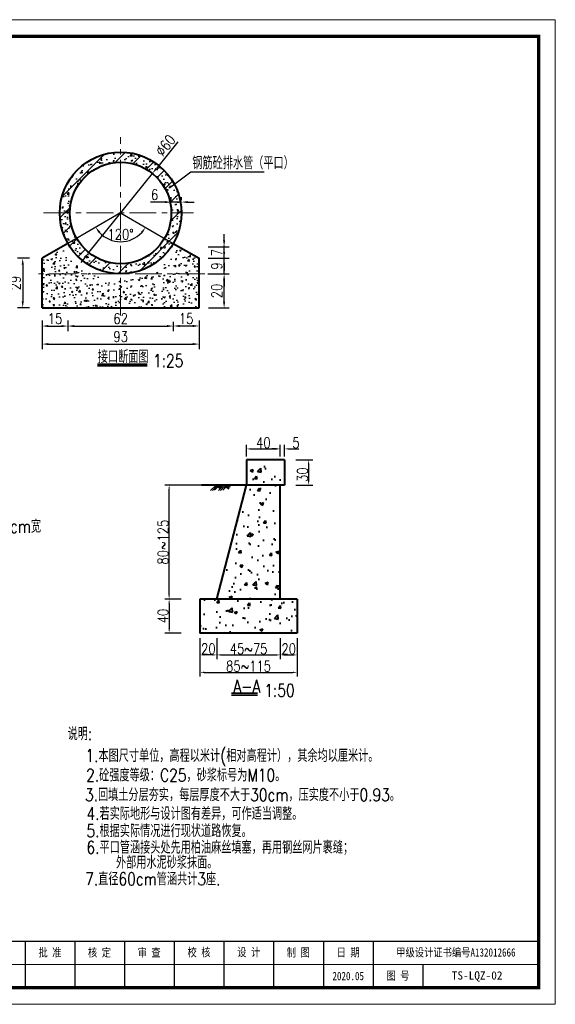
# Model space of a CAD drawing. Header units: millimetres. Extents: x 42191 to 57359, y 16507 to 19270.
# Tile 7 of 8: x 49227 to 50494, y 16507 to 18836. Entities that reach past the tile are written whole.
import ezdxf
from ezdxf.enums import TextEntityAlignment as Align

# ---------------------------------------------------------------- set-up
doc = ezdxf.new("R2010")
doc.units = ezdxf.units.MM
doc.linetypes.add('CENTER', pattern=[50.8, 31.75, -6.35, 6.35, -6.35])
doc.layers.add('文字说明', color=3, linetype='Continuous')
doc.layers.add('粗实线', color=1, linetype='Continuous', lineweight=40)
doc.styles.get("Standard").update_dxf_attribs({"font": 'tssdeng.shx', "bigfont": 'hztxt.shx'})
doc.styles.add('图框', font='仿宋_GB2312.TTF', dxfattribs={"width": 0.8, "height": 4})
doc.styles.add('宋体', font='txt', dxfattribs={"height": 3.5})
doc.styles.add('样式 1', font='txt.shx', dxfattribs={"width": 0.8, "bigfont": 'hztxt.shx'})
doc.dimstyles.get("Standard").update_dxf_attribs({"dimscale": 100, "dimtxt": 2.5, "dimasz": 0.75, "dimexe": 1.5, "dimexo": 1.5, "dimgap": 0.5, "dimtad": 1, "dimdec": 0, "dimlfac": 0.25, "dimzin": 0, "dimdsep": 46, "dimtxsty": 'Standard', "dimblk": 'ARCHTICK', "dimcen": 0.09, "dimadec": 0, "dimazin": 0, "dimtfac": 1, "dimtdec": 0, "dimtmove": 0, "dimatfit": 3, "dimldrblk": 'ARCHTICK', "dimfxl": 0, "dimtolj": 1, "dimtzin": 0, "dimarcsym": 0})
doc.dimstyles.new('STANDARD$0', dxfattribs={"dimtxt": 25, "dimasz": 10, "dimexe": 10, "dimexo": 12, "dimgap": 2, "dimtad": 1, "dimdec": 0, "dimzin": 1, "dimdsep": 46, "dimtxsty": '样式 1', "dimblk1": 'OBLIQUE', "dimblk2": 'OBLIQUE', "dimcen": 12, "dimdle": 20, "dimaunit": 1, "dimadec": 0, "dimazin": 0, "dimtfac": 1, "dimtdec": 1, "dimtofl": 0, "dimtmove": 0, "dimatfit": 1, "dimldrblk": 'OBLIQUE', "dimfxl": 0, "dimtolj": 1, "dimtzin": 0, "dimarcsym": 0})
pattern_1 = [(50, (0, 0), (72.87387, -6.375634), [7.62, -83.82]), (355, (0, 0), (-14.09713, 76.42266), [6.096, -67.056]), (100.451, (6.07, -0.53), (58.777, 70.046675), [6.476, -71.236]), (46.1842, (0, 20.32), (108.43162, -16.81693), [11.43, -125.73]), (96.6356, (9.04, 18.92), (94.9617, 98.97022), [9.714, -106.854]), (351.184, (0, 20.32), (94.96184, 98.97005), [9.144, -100.584]), (21, (10.16, 15.24), (60.64595, -40.90621), [7.62, -83.82]), (326, (10.16, 15.24), (24.72081, 73.67519), [6.096, -67.056]), (71.4514, (15.214, 11.83), (85.3666, 32.76914), [6.476, -71.236]), (37.5, (0, 0), (1.235441, 33.822016), [0, -66.2432, 0, -68.072, 0, -67.31]), (7.5, (0, 0), (26.727865, 40.07223), [0, -38.8112, 0, -64.7192, 0, -25.654]), (327.5, (-22.657, 0), (54.236238, -2.291498), [0, -25.4, 0, -79.248, 0, -105.156]), (317.5, (-32.817, 0), (59.251673, 10.170596), [0, -33.02, 0, -52.6288, 0, -74.676])]

# ---------------------------------------------------------------- blocks, each defined once
blk = doc.blocks.new('*D57')
at = {"color": 0, "lineweight": -2}
for p, q in [((49653.1, 17373.1), (49653.1, 17282.1)), ((49883.1, 17373.1), (49883.1, 17282.1)), ((49663.1, 17292.1), (49873.1, 17292.1))]:
    blk.add_line(p, q, dxfattribs=at)
at = {"color": 0}
for points in [[(49663.1, 17293.8), (49663.1, 17290.5), (49653.1, 17292.1)], [(49873.1, 17293.8), (49873.1, 17290.5), (49883.1, 17292.1)]]:
    blk.add_solid(points, dxfattribs=at)
at = {"layer": 'Defpoints', "color": 0}
for p in [(49653.1, 17385.1), (49883.1, 17385.1), (49883.1, 17292.1)]:
    blk.add_point(p, dxfattribs=at)
at = {"color": 0, "lineweight": -3, "insert": (49768.1, 17306.6), "char_height": 25, "attachment_point": 5, "style": '样式 1'}
blk.add_mtext('\\A1;85~115', dxfattribs=at)
blk = doc.blocks.new('_Oblique')
at = {"color": 0, "linetype": 'ByBlock', "lineweight": -2}
blk.add_line((-0.5, -0.5), (0.5, 0.5), dxfattribs=at)
blk = doc.blocks.new('*D58')
at = {"color": 0, "lineweight": -2}
for p, q in [((49693.1, 17373.1), (49693.1, 17323.3)), ((49843.1, 17361.1), (49843.1, 17323.3)), ((49703.1, 17333.3), (49833.1, 17333.3))]:
    blk.add_line(p, q, dxfattribs=at)
at = {"color": 0}
for points in [[(49703.1, 17335), (49703.1, 17331.6), (49693.1, 17333.3)], [(49833.1, 17335), (49833.1, 17331.6), (49843.1, 17333.3)]]:
    blk.add_solid(points, dxfattribs=at)
at = {"layer": 'Defpoints', "color": 0}
for p in [(49693.1, 17385.1), (49843.1, 17373.1), (49843.1, 17333.3)]:
    blk.add_point(p, dxfattribs=at)
at = {"color": 0, "lineweight": -3, "insert": (49768.1, 17347.8), "char_height": 25, "attachment_point": 5, "style": '样式 1'}
blk.add_mtext('\\A1;45~75', dxfattribs=at)
blk = doc.blocks.new('*D59')
at = {"color": 0, "lineweight": -2}
for p, q in [((49653.1, 17373.1), (49653.1, 17323.3)), ((49693.1, 17373.1), (49693.1, 17323.3)), ((49683.1, 17333.3), (49663.1, 17333.3))]:
    blk.add_line(p, q, dxfattribs=at)
at = {"color": 0}
for points in [[(49663.1, 17335), (49663.1, 17331.7), (49653.1, 17333.3)], [(49683.1, 17335), (49683.1, 17331.7), (49693.1, 17333.3)]]:
    blk.add_solid(points, dxfattribs=at)
at = {"layer": 'Defpoints', "color": 0}
for p in [(49653.1, 17385.1), (49693.1, 17385.1), (49653.1, 17333.3)]:
    blk.add_point(p, dxfattribs=at)
at = {"color": 0, "lineweight": -3, "insert": (49672.7, 17347.8), "char_height": 25, "attachment_point": 5, "style": '样式 1'}
blk.add_mtext('\\A1;20', dxfattribs=at)
blk = doc.blocks.new('*D60')
at = {"color": 0, "lineweight": -2}
for p, q in [((49843.1, 17373.1), (49843.1, 17323.3)), ((49883.1, 17373.1), (49883.1, 17323.3)), ((49853.1, 17333.3), (49873.1, 17333.3))]:
    blk.add_line(p, q, dxfattribs=at)
at = {"color": 0}
for points in [[(49853.1, 17335), (49853.1, 17331.6), (49843.1, 17333.3)], [(49873.1, 17335), (49873.1, 17331.6), (49883.1, 17333.3)]]:
    blk.add_solid(points, dxfattribs=at)
at = {"layer": 'Defpoints', "color": 0}
for p in [(49843.1, 17385.1), (49883.1, 17385.1), (49883.1, 17333.3)]:
    blk.add_point(p, dxfattribs=at)
at = {"color": 0, "lineweight": -3, "insert": (49863.1, 17347.8), "char_height": 25, "attachment_point": 5, "style": '样式 1'}
blk.add_mtext('\\A1;20', dxfattribs=at)
blk = doc.blocks.new('*D61')
at = {"color": 0, "lineweight": -2}
for p, q in [((49657.4, 17735.1), (49570.2, 17735.1)), ((49580.2, 17475.1), (49580.2, 17725.1)), ((49608.4, 17465.1), (49570.2, 17465.1))]:
    blk.add_line(p, q, dxfattribs=at)
at = {"color": 0}
for points in [[(49578.5, 17725.1), (49581.8, 17725.1), (49580.2, 17735.1)], [(49578.5, 17475.1), (49581.8, 17475.1), (49580.2, 17465.1)]]:
    blk.add_solid(points, dxfattribs=at)
at = {"layer": 'Defpoints', "color": 0}
for p in [(49580.2, 17735.1), (49669.4, 17735.1), (49620.4, 17465.1)]:
    blk.add_point(p, dxfattribs=at)
at = {"color": 0, "lineweight": -3, "insert": (49565.7, 17600.1), "char_height": 25, "attachment_point": 5, "rotation": 90, "style": '样式 1'}
blk.add_mtext('\\A1;80~125', dxfattribs=at)
blk = doc.blocks.new('*D62')
at = {"color": 0, "lineweight": -2}
for p, q in [((49608.4, 17465.1), (49570.2, 17465.1)), ((49580.2, 17455.1), (49580.2, 17395.1)), ((49608.4, 17385.1), (49570.2, 17385.1))]:
    blk.add_line(p, q, dxfattribs=at)
at = {"color": 0}
for points in [[(49578.5, 17455.1), (49581.8, 17455.1), (49580.2, 17465.1)], [(49578.5, 17395.1), (49581.8, 17395.1), (49580.2, 17385.1)]]:
    blk.add_solid(points, dxfattribs=at)
at = {"layer": 'Defpoints', "color": 0}
for p in [(49620.4, 17465.1), (49580.2, 17385.1), (49620.4, 17385.1)]:
    blk.add_point(p, dxfattribs=at)
at = {"color": 0, "lineweight": -3, "insert": (49565.7, 17425.1), "char_height": 25, "attachment_point": 5, "rotation": 90, "style": '样式 1'}
blk.add_mtext('\\A1;40', dxfattribs=at)
blk = doc.blocks.new('*D63')
at = {"color": 0, "lineweight": -2}
for p, q in [((49879.5, 17794.4), (49920.1, 17794.4)), ((49910.1, 17784.4), (49910.1, 17745.1)), ((49879.8, 17735.1), (49920.1, 17735.1))]:
    blk.add_line(p, q, dxfattribs=at)
at = {"color": 0}
for points in [[(49908.4, 17784.4), (49911.7, 17784.4), (49910.1, 17794.4)], [(49908.4, 17745.1), (49911.7, 17745.1), (49910.1, 17735.1)]]:
    blk.add_solid(points, dxfattribs=at)
at = {"layer": 'Defpoints', "color": 0}
for p in [(49867.5, 17794.4), (49867.8, 17735.1), (49910.1, 17735.1)]:
    blk.add_point(p, dxfattribs=at)
at = {"color": 0, "lineweight": -3, "insert": (49895.6, 17759.7), "char_height": 25, "attachment_point": 5, "rotation": 90, "style": '样式 1'}
blk.add_mtext('\\A1;30', dxfattribs=at)
blk = doc.blocks.new('*D64')
at = {"color": 0, "lineweight": -2}
for p, q in [((49833.1, 17820.5), (49823.1, 17820.5)), ((49843.1, 17802.5), (49843.1, 17830.5)), ((49853.1, 17802.5), (49853.1, 17830.5)), ((49863.1, 17820.5), (49887.1, 17820.5))]:
    blk.add_line(p, q, dxfattribs=at)
at = {"color": 0}
for points in [[(49833.1, 17822.2), (49833.1, 17818.8), (49843.1, 17820.5)], [(49863.1, 17822.2), (49863.1, 17818.8), (49853.1, 17820.5)]]:
    blk.add_solid(points, dxfattribs=at)
at = {"layer": 'Defpoints', "color": 0}
for p in [(49853.1, 17820.5), (49843.1, 17790.5), (49853.1, 17790.5)]:
    blk.add_point(p, dxfattribs=at)
at = {"color": 0, "lineweight": -3, "insert": (49880.1, 17835), "char_height": 25, "attachment_point": 5, "style": '样式 1'}
blk.add_mtext('\\A1;5', dxfattribs=at)
blk = doc.blocks.new('*D65')
at = {"color": 0, "lineweight": -2}
for p, q in [((49763.1, 17802.5), (49763.1, 17830.5)), ((49773.1, 17820.5), (49833.1, 17820.5)), ((49843.1, 17802.5), (49843.1, 17830.5))]:
    blk.add_line(p, q, dxfattribs=at)
at = {"color": 0}
for points in [[(49773.1, 17822.2), (49773.1, 17818.8), (49763.1, 17820.5)], [(49833.1, 17822.2), (49833.1, 17818.8), (49843.1, 17820.5)]]:
    blk.add_solid(points, dxfattribs=at)
at = {"layer": 'Defpoints', "color": 0}
for p in [(49843.1, 17820.5), (49763.1, 17790.5), (49843.1, 17790.5)]:
    blk.add_point(p, dxfattribs=at)
at = {"color": 0, "lineweight": -3, "insert": (49803.1, 17835), "char_height": 25, "attachment_point": 5, "style": '样式 1'}
blk.add_mtext('\\A1;40', dxfattribs=at)
blk = doc.blocks.new('*D70')
at = {"color": 0, "lineweight": -2}
for p, q in [((49600.7, 18546.8), (49549.9, 18483.7)), ((49390.1, 18285), (49540.5, 18472)), ((49380.6, 18273.3), (49371.2, 18261.6))]:
    blk.add_line(p, q, dxfattribs=at)
at = {"color": 0}
for points in [[(49548, 18485.3), (49551.8, 18482.1), (49540.5, 18472)], [(49378.7, 18274.9), (49382.6, 18271.8), (49390.1, 18285)]]:
    blk.add_solid(points, dxfattribs=at)
at = {"layer": 'Defpoints', "color": 0}
for p in [(49540.5, 18472), (49390.1, 18285)]:
    blk.add_point(p, dxfattribs=at)
at = {"color": 0, "lineweight": -3, "insert": (49571.4, 18538.3), "char_height": 25, "attachment_point": 5, "rotation": 51.1818, "style": '样式 1'}
blk.add_mtext('\\A1;∅60', dxfattribs=at)
blk = doc.blocks.new('*D41')
at = {"color": 0, "lineweight": -2}
for p, q in [((49340.6, 18124.5), (49340.6, 18099)), ((49590, 18120.7), (49590, 18099)), ((49355.6, 18111), (49575, 18111))]:
    blk.add_line(p, q, dxfattribs=at)
at = {"color": 0}
for points in [[(49355.6, 18113.5), (49355.6, 18108.5), (49340.6, 18111)], [(49575, 18113.5), (49575, 18108.5), (49590, 18111)]]:
    blk.add_solid(points, dxfattribs=at)
at = {"layer": 'Defpoints', "color": 0}
for p in [(49340.6, 18154.5), (49590, 18150.7), (49590, 18111)]:
    blk.add_point(p, dxfattribs=at)
at = {"color": 0, "lineweight": -3, "insert": (49465.3, 18128.5), "char_height": 25, "attachment_point": 5, "style": '样式 1'}
blk.add_mtext('\\A1;62', dxfattribs=at)
blk = doc.blocks.new('*D42')
at = {"color": 0, "lineweight": -2}
for p, q in [((49710.2, 18313.5), (49710.2, 18328.5)), ((49672.5, 18298.5), (49722.2, 18298.5)), ((49710.2, 18271.3), (49710.2, 18298.5)), ((49672.7, 18271.3), (49722.2, 18271.3)), ((49710.2, 18256.3), (49710.2, 18241.3))]:
    blk.add_line(p, q, dxfattribs=at)
at = {"color": 0}
for points in [[(49707.7, 18313.5), (49712.7, 18313.5), (49710.2, 18298.5)], [(49707.7, 18256.3), (49712.7, 18256.3), (49710.2, 18271.3)]]:
    blk.add_solid(points, dxfattribs=at)
at = {"layer": 'Defpoints', "color": 0}
for p in [(49642.5, 18298.5), (49710.2, 18298.5), (49642.7, 18271.3)]:
    blk.add_point(p, dxfattribs=at)
at = {"color": 0, "lineweight": -3, "insert": (49692.7, 18284.9), "char_height": 25, "attachment_point": 5, "rotation": 90, "style": '样式 1'}
blk.add_mtext('\\A1;7', dxfattribs=at)
blk = doc.blocks.new('*D43')
at = {"color": 0, "lineweight": -2}
for p, q in [((49710.2, 18286.3), (49710.2, 18301.3)), ((49672.7, 18271.3), (49722.2, 18271.3)), ((49710.2, 18234.5), (49710.2, 18271.3)), ((49671.7, 18234.5), (49722.2, 18234.5)), ((49710.2, 18219.5), (49710.2, 18204.5))]:
    blk.add_line(p, q, dxfattribs=at)
at = {"color": 0}
for points in [[(49707.7, 18286.3), (49712.7, 18286.3), (49710.2, 18271.3)], [(49707.7, 18219.5), (49712.7, 18219.5), (49710.2, 18234.5)]]:
    blk.add_solid(points, dxfattribs=at)
at = {"layer": 'Defpoints', "color": 0}
for p in [(49642.7, 18271.3), (49710.2, 18271.3), (49641.7, 18234.5)]:
    blk.add_point(p, dxfattribs=at)
at = {"color": 0, "lineweight": -3, "insert": (49692.7, 18252.9), "char_height": 25, "attachment_point": 5, "rotation": 90, "style": '样式 1'}
blk.add_mtext('\\A1;9', dxfattribs=at)
blk = doc.blocks.new('*D44')
at = {"color": 0, "lineweight": -2}
for p, q in [((49671.7, 18234.5), (49722.2, 18234.5)), ((49710.2, 18168.9), (49710.2, 18219.5)), ((49673.6, 18153.9), (49722.2, 18153.9))]:
    blk.add_line(p, q, dxfattribs=at)
at = {"color": 0}
for points in [[(49707.7, 18219.5), (49712.7, 18219.5), (49710.2, 18234.5)], [(49707.7, 18168.9), (49712.7, 18168.9), (49710.2, 18153.9)]]:
    blk.add_solid(points, dxfattribs=at)
at = {"layer": 'Defpoints', "color": 0}
for p in [(49641.7, 18234.5), (49710.2, 18234.5), (49643.6, 18153.9)]:
    blk.add_point(p, dxfattribs=at)
at = {"color": 0, "lineweight": -3, "insert": (49692.7, 18194.2), "char_height": 25, "attachment_point": 5, "rotation": 90, "style": '样式 1'}
blk.add_mtext('\\A1;20', dxfattribs=at)
blk = doc.blocks.new('*D45')
at = {"color": 0, "lineweight": -2}
for p, q in [((49590, 18120.7), (49590, 18099.2)), ((49651.1, 18123.9), (49651.1, 18099.2)), ((49605, 18111.2), (49636.1, 18111.2))]:
    blk.add_line(p, q, dxfattribs=at)
at = {"color": 0}
for points in [[(49605, 18113.7), (49605, 18108.7), (49590, 18111.2)], [(49636.1, 18113.7), (49636.1, 18108.7), (49651.1, 18111.2)]]:
    blk.add_solid(points, dxfattribs=at)
at = {"layer": 'Defpoints', "color": 0}
for p in [(49590, 18150.7), (49651.1, 18153.9), (49651.1, 18111.2)]:
    blk.add_point(p, dxfattribs=at)
at = {"color": 0, "lineweight": -3, "insert": (49620.5, 18128.7), "char_height": 25, "attachment_point": 5, "style": '样式 1'}
blk.add_mtext('\\A1;15', dxfattribs=at)
blk = doc.blocks.new('*D46')
at = {"color": 0, "lineweight": -2}
for p, q in [((49279.5, 18123.9), (49279.5, 18056.4)), ((49651.1, 18123.9), (49651.1, 18056.4)), ((49294.5, 18068.4), (49636.1, 18068.4))]:
    blk.add_line(p, q, dxfattribs=at)
at = {"color": 0}
for points in [[(49294.5, 18070.9), (49294.5, 18065.9), (49279.5, 18068.4)], [(49636.1, 18070.9), (49636.1, 18065.9), (49651.1, 18068.4)]]:
    blk.add_solid(points, dxfattribs=at)
at = {"layer": 'Defpoints', "color": 0}
for p in [(49279.5, 18153.9), (49651.1, 18153.9), (49651.1, 18068.4)]:
    blk.add_point(p, dxfattribs=at)
at = {"color": 0, "lineweight": -3, "insert": (49465.3, 18085.9), "char_height": 25, "attachment_point": 5, "style": '样式 1'}
blk.add_mtext('\\A1;93', dxfattribs=at)
blk = doc.blocks.new('*D71')
at = {"color": 0, "lineweight": -2}
for p, q in [((49279.5, 18124.5), (49279.5, 18099)), ((49340.6, 18124.5), (49340.6, 18099)), ((49294.5, 18111), (49325.6, 18111))]:
    blk.add_line(p, q, dxfattribs=at)
at = {"color": 0}
for points in [[(49294.5, 18113.5), (49294.5, 18108.5), (49279.5, 18111)], [(49325.6, 18113.5), (49325.6, 18108.5), (49340.6, 18111)]]:
    blk.add_solid(points, dxfattribs=at)
at = {"layer": 'Defpoints', "color": 0}
for p in [(49279.5, 18154.5), (49340.6, 18154.5), (49340.6, 18111)]:
    blk.add_point(p, dxfattribs=at)
at = {"color": 0, "lineweight": -3, "insert": (49310, 18128.5), "char_height": 25, "attachment_point": 5, "style": '样式 1'}
blk.add_mtext('\\A1;15', dxfattribs=at)
blk = doc.blocks.new('*D72')
at = {"color": 0, "lineweight": -2}
for p, q in [((49249.5, 18271.3), (49221.7, 18271.3)), ((49233.7, 18256.3), (49233.7, 18169.5)), ((49249.5, 18154.5), (49221.7, 18154.5))]:
    blk.add_line(p, q, dxfattribs=at)
at = {"color": 0}
for points in [[(49231.2, 18256.3), (49236.2, 18256.3), (49233.7, 18271.3)], [(49231.2, 18169.5), (49236.2, 18169.5), (49233.7, 18154.5)]]:
    blk.add_solid(points, dxfattribs=at)
at = {"layer": 'Defpoints', "color": 0}
for p in [(49279.5, 18271.3), (49233.7, 18154.5), (49279.5, 18154.5)]:
    blk.add_point(p, dxfattribs=at)
at = {"color": 0, "lineweight": -3, "insert": (49216.2, 18212.9), "char_height": 25, "attachment_point": 5, "rotation": 90, "style": '样式 1'}
blk.add_mtext('\\A1;29', dxfattribs=at)
blk = doc.blocks.new('*D73')
at = {"color": 0, "lineweight": -2}
blk.add_arc((49465.3, 18378.5), 68, 222.6687, 317.3313, dxfattribs=at)
at = {"color": 0}
for points in [[(49413.3, 18331), (49417.3, 18333.9), (49406.4, 18344.5)], [(49513.2, 18333.9), (49517.3, 18331), (49524.1, 18344.5)]]:
    blk.add_solid(points, dxfattribs=at)
at = {"layer": 'Defpoints', "color": 0}
for p in [(49465.3, 18378.5), (49465.3, 18378.5), (49340.6, 18306.5), (49442, 18314.6), (49590, 18306.5)]:
    blk.add_point(p, dxfattribs=at)
at = {"color": 0, "lineweight": -3, "insert": (49465.3, 18328), "char_height": 25, "attachment_point": 5, "style": '样式 1'}
blk.add_mtext('\\A1;120°', dxfattribs=at)
blk = doc.blocks.new('*D74')
at = {"color": 0, "lineweight": -2}
for p, q in [((49570.3, 18404.2), (49536, 18404.2)), ((49585.3, 18408.5), (49585.3, 18416.2)), ((49609.3, 18404.2), (49585.3, 18404.2)), ((49609.3, 18408.5), (49609.3, 18416.2)), ((49624.3, 18404.2), (49639.3, 18404.2))]:
    blk.add_line(p, q, dxfattribs=at)
at = {"color": 0}
for points in [[(49570.3, 18406.7), (49570.3, 18401.7), (49585.3, 18404.2)], [(49624.3, 18406.7), (49624.3, 18401.7), (49609.3, 18404.2)]]:
    blk.add_solid(points, dxfattribs=at)
at = {"layer": 'Defpoints', "color": 0}
for p in [(49609.3, 18404.2), (49585.3, 18378.5), (49609.3, 18378.5)]:
    blk.add_point(p, dxfattribs=at)
at = {"color": 0, "insert": (49545.6, 18421.7), "char_height": 25, "attachment_point": 5, "style": '样式 1'}
blk.add_mtext('\\A1;6', dxfattribs=at)
blk = doc.blocks.new('tk')
at = {"lineweight": 0}
for p, q in [((0, 297), (420, 297)), ((420, 297), (420, 0)), ((415, 12), (235, 12)), ((420, 0), (0, 0))]:
    blk.add_line(p, q, dxfattribs=at)
for p, q in [((260, 19), (260, 5)), ((275, 19), (275, 5)), ((290, 19), (290, 5)), ((305, 19), (305, 5)), ((320, 19), (320, 5)), ((335, 19), (335, 5)), ((350, 19), (350, 5)), ((365, 19), (365, 5)), ((380, 12), (380, 5))]:
    blk.add_line(p, q)
at = {"lineweight": 0, "const_width": 1}
blk.add_lwpolyline([(25, 292), (415, 292), (415, 5), (25, 5)], close=True, dxfattribs=at)
at = {"lineweight": 0, "const_width": 0.4}
blk.add_lwpolyline([(415, 19), (25, 19)], dxfattribs=at)
at = {"char_height": 2.5, "attachment_point": 5, "style": '图框'}
for s, insert in [('批 准', (267.5, 15.5)), ('核 定', (282.44, 15.47)), ('审 查', (297.43, 15.47)), ('校 核', (312.47, 15.54)), ('设 计', (327.47, 15.59)), ('制 图', (342.42, 15.48)), ('日 期', (357.5, 15.5)), ('甲级设计证书编号A132012666', (390, 15.5)), ('2020.05', (357.5, 8.5)), ('图 号', (372.5, 8.5))]:
    blk.add_mtext(s, dxfattribs=dict(at, insert=insert))

msp = doc.modelspace()

# ---------------------------------------------------------------- hatches: boundary and pattern name
h = msp.add_hatch()
h.set_pattern_fill('AR-CONC', color=256, scale=0.2, style=0)
h.set_pattern_definition([(50, (16251.518, 11322.186), (36.436934, -3.187817), [3.81, -41.91]), (355, (16251.518, 11322.186), (-7.048565, 38.21133), [3.048, -33.528]), (100.451, (16254.554, 11321.92), (29.3885, 35.023338), [3.238, -35.618]), (46.1842, (16251.52, 11332.346), (54.21581, -8.408466), [5.715, -62.865]), (96.6356, (16256.036, 11331.646), (47.48085, 49.48511), [4.857, -53.427]), (351.184, (16251.52, 11332.346), (47.48092, 49.48502), [4.572, -50.292]), (21, (16256.598, 11329.806), (30.322976, -20.453104), [3.81, -41.91]), (326, (16256.598, 11329.806), (12.360406, 36.837593), [3.048, -33.528]), (71.4514, (16259.125, 11328.102), (42.683298, 16.38457), [3.238, -35.618]), (37.5, (16251.518, 11322.186), (0.6177207, 16.911008), [0, -33.1216, 0, -34.036, 0, -33.655]), (7.5, (16251.518, 11322.186), (13.3639325, 20.036115), [0, -19.4056, 0, -32.3596, 0, -12.827]), (327.5, (16240.19, 11322.186), (27.118119, -1.145749), [0, -12.7, 0, -39.624, 0, -52.578]), (317.5, (16235.11, 11322.186), (29.625836, 5.085298), [0, -16.51, 0, -26.3144, 0, -37.338])])
h.paths.add_polyline_path([(49609.3, 18378.5), (49585.3, 18378.5, -0.131652), (49569.2, 18318.5), (49590, 18306.5, 0.131652)])
h.paths.add_polyline_path([(49585.3, 18378.5), (49609.3, 18378.5, 0.414214), (49465.3, 18522.5), (49465.3, 18498.5, -0.414214)])
h.paths.add_polyline_path([(49465.3, 18498.5), (49465.3, 18522.5, 0.414214), (49321.3, 18378.5), (49345.3, 18378.5, -0.414214)])
h.paths.add_polyline_path([(49345.3, 18378.5), (49321.3, 18378.5, 0.131652), (49340.6, 18306.5), (49361.4, 18318.5, -0.131652)])
h.paths.add_polyline_path([(49340.6, 18306.5, 0.267949), (49465.3, 18234.5), (49465.3, 18258.5, -0.267949), (49361.4, 18318.5)])
h.paths.add_polyline_path([(49465.3, 18258.5), (49465.3, 18234.5, 0.267949), (49590, 18306.5), (49569.2, 18318.5, -0.267949)])
h.paths.add_polyline_path([(49651.1, 18154.5), (49651.1, 18234.5), (49535, 18234.5, -0.113237), (49465.3, 18218.5), (49465.3, 18154.5)])
h.paths.add_polyline_path([(49651.1, 18234.5), (49651.1, 18271.3), (49603.8, 18298.5, -0.150156), (49535, 18234.5)])
h.paths.add_polyline_path([(49279.5, 18234.5), (49279.5, 18154.5), (49465.3, 18154.5), (49465.3, 18218.5, -0.113237), (49395.5, 18234.5)])
h.paths.add_polyline_path([(49326.7, 18298.5), (49279.5, 18271.3), (49279.5, 18234.5), (49395.5, 18234.5, -0.150156)])
h = msp.add_hatch()
h.set_pattern_fill('ANSI31', color=256, scale=10, style=0)
h.set_pattern_definition([(45, (16214.26, 11302.283), (-22.45064, 22.45064), [])])
h.paths.add_polyline_path([(49465.3, 18498.5), (49465.3, 18522.5, 0.414214), (49321.3, 18378.5), (49345.3, 18378.5, -0.414214)])
h.paths.add_polyline_path([(49465.3, 18522.5), (49465.3, 18498.5, -0.414214), (49585.3, 18378.5), (49609.3, 18378.5, 0.414214)])
h.paths.add_polyline_path([(49569.2, 18318.5), (49590, 18306.5, 0.131652), (49609.3, 18378.5), (49585.3, 18378.5, -0.131652)])
h.paths.add_polyline_path([(49465.3, 18258.5), (49465.3, 18234.5, 0.267949), (49590, 18306.5), (49569.2, 18318.5, -0.267949)])
h.paths.add_polyline_path([(49361.4, 18318.5), (49340.6, 18306.5, 0.267949), (49465.3, 18234.5), (49465.3, 18258.5, -0.267949)])
h.paths.add_polyline_path([(49340.6, 18306.5), (49361.4, 18318.5, -0.131652), (49345.3, 18378.5), (49321.3, 18378.5, 0.131652)])
at = {"layer": '粗实线'}
h = msp.add_hatch(dxfattribs=at)
h.set_pattern_fill('AR-CONC', color=0, scale=0.4, style=0)
h.set_pattern_definition(pattern_1)
h.paths.add_polyline_path([(49763.1, 17780.7), (49763.1, 17741.4), (49843.1, 17741.4), (49853.1, 17741.4), (49853.1, 17780.7)])
h = msp.add_hatch(dxfattribs=at)
h.set_pattern_fill('AR-CONC', color=0, scale=0.4, style=0)
h.set_pattern_definition([(50, (16440.286, 11165.5), (72.87387, -6.37563), [7.62, -83.82]), (355, (16440.29, 11165.5), (-14.09713, 76.42266), [6.096, -67.056]), (100.451, (16446.36, 11164.97), (58.777, 70.04668), [6.476, -71.236]), (46.1842, (16440.29, 11185.82), (108.43162, -16.81693), [11.43, -125.73]), (96.6356, (16449.32, 11184.42), (94.9617, 98.97022), [9.714, -106.854]), (351.184, (16440.29, 11185.82), (94.96184, 98.97005), [9.144, -100.584]), (21, (16450.446, 11180.74), (60.64595, -40.90621), [7.62, -83.82]), (326, (16450.45, 11180.74), (24.72081, 73.67519), [6.096, -67.056]), (71.4514, (16455.5, 11177.33), (85.3666, 32.76914), [6.476, -71.236]), (37.5, (16440.286, 11165.5), (1.235441, 33.822016), [0, -66.2432, 0, -68.072, 0, -67.31]), (7.5, (16440.286, 11165.5), (26.727865, 40.07223), [0, -38.8112, 0, -64.7192, 0, -25.654]), (327.5, (16417.63, 11165.5), (54.236238, -2.291498), [0, -25.4, 0, -79.248, 0, -105.156]), (317.5, (16407.47, 11165.5), (59.25167, 10.170596), [0, -33.02, 0, -52.6288, 0, -74.676])])
h.paths.add_polyline_path([(49843.1, 17735.1), (49763.1, 17735.1), (49693.1, 17465.1), (49843.1, 17465.1)])
h = msp.add_hatch(dxfattribs=at)
h.set_pattern_fill('AR-CONC', color=0, scale=0.4, style=0)
h.set_pattern_definition(pattern_1)
h.paths.add_polyline_path([(49653.1, 17465.1), (49653.1, 17385.1), (49883.1, 17385.1), (49883.1, 17465.1)])

# ---------------------------------------------------------------- linework, layer by layer
at = {"linetype": 'CENTER', "lineweight": 18, "ltscale": 2}
for p, q in [((49465.3, 18135.9), (49465.3, 18557.4)), ((49283.1, 18378.5), (49637.5, 18378.5)), ((49664.5, 18234.5), (49264.4, 18234.5))]:
    msp.add_line(p, q, dxfattribs=at)
at = {"lineweight": -3}
for p, q in [((49631.7, 18475.2), (49584.2, 18439.4)), ((49410.7, 18016.7), (49528.2, 18016.7)), ((49691.2, 17735.1), (49677.8, 17722.4)), ((49695.7, 17735.1), (49682.4, 17722.5)), ((49699.5, 17735.1), (49687.6, 17722.6)), ((49695.4, 17730.8), (49701.8, 17726.8)), ((49710.4, 17735.1), (49697.1, 17722.4)), ((49697.4, 17732.9), (49703.8, 17728.7)), ((49699.5, 17735.1), (49705.8, 17730.9)), ((49714.9, 17735.1), (49701.7, 17722.5)), ((49718.8, 17735.1), (49706.9, 17722.6)), ((49714.5, 17730.6), (49721.4, 17726.3)), ((49716.5, 17732.7), (49722.8, 17728.5)), ((49718.3, 17734.6), (49724.2, 17731.3)), ((49728, 17238.2), (49789.4, 17238.2))]:
    msp.add_line(p, q, dxfattribs=at)
at = {"color": 7}
msp.add_line((49805, 18475.2), (49631.7, 18475.2), dxfattribs=at)
for q in [(49340.6, 18306.5), (49590, 18306.5)]:
    msp.add_line((49465.3, 18378.5), q)
at = {"layer": '粗实线', "lineweight": 40}
for p, q in [((49340.6, 18306.5), (49279.5, 18271.3)), ((49590, 18306.5), (49651.1, 18271.3)), ((49279.5, 18153.9), (49279.5, 18271.3)), ((49651.1, 18153.9), (49651.1, 18271.3)), ((49279.5, 18154.5), (49651.1, 18154.5)), ((49410.7, 18021.2), (49528.2, 18021.2)), ((49763.1, 17794.4), (49763.1, 17735.1)), ((49853.1, 17794.4), (49763.1, 17794.4)), ((49853.1, 17794.4), (49853.1, 17735.1)), ((49763.1, 17735.1), (49656.6, 17735.1)), ((49693.1, 17465.1), (49763.1, 17735.1)), ((49843.1, 17735.1), (49763.1, 17735.1)), ((49843.1, 17465.1), (49843.1, 17735.1)), ((49853.1, 17735.1), (49843.1, 17735.1)), ((49883.1, 17465.1), (49653.1, 17465.1)), ((49653.1, 17465.1), (49653.1, 17385.1)), ((49883.1, 17465.1), (49883.1, 17385.1)), ((49883.1, 17385.1), (49653.1, 17385.1)), ((49728, 17242.7), (49789.4, 17242.7))]:
    msp.add_line(p, q, dxfattribs=at)
for radius in [144, 120]:
    msp.add_circle((49465.3, 18378.5), radius, dxfattribs=at)

# ---------------------------------------------------------------- block references
at = {"xscale": 7.840000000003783, "yscale": 7.840000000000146, "zscale": 7.840000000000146}
msp.add_blockref('tk', (47201, 16507.1), dxfattribs=at)

# ---------------------------------------------------------------- texts
at = {"lineweight": -3, "style": '样式 1', "width": 0.8}
for s, p in [('说明:', (49339.9, 17131.8)), ('1.本图尺寸单位，高程以米计(相对高程计），其余均以厘米计。', (49382.1, 17080.2)), ('2.砼强度等级：C25，砂浆标号为M10。', (49383.6, 17034)), ('3.回填土分层夯实，每层厚度不大于30cm，压实度不小于0.93。', (49381, 16987.6)), ('4.若实际地形与设计图有差异，可作适当调整。', (49384.6, 16943.1)), ('5.根据实际情况进行现状道路恢复。', (49384.6, 16902.3)), ('6.平口管涵接头处先用柏油麻丝填塞，再用钢丝网片裹缝；', (49384.6, 16863.1)), ('   外部用水泥砂浆抹面。 ', (49384.6, 16827.7)), ('7.直径60cm管涵共计3座.', (49381.4, 16788.5))]:
    msp.add_text(s, height=30, dxfattribs=at).set_placement(p)
at = {"insert": (50308.8, 16572.9), "char_height": 19.6, "attachment_point": 5, "style": '宋体'}
msp.add_mtext('TS-LQZ-02', dxfattribs=at)
at = {"layer": '文字说明', "color": 7, "style": '样式 1', "width": 0.8}
for s, p in [('钢筋砼排水管（平口）', (49635, 18481.7)), ('接口断面图', (49411.4, 18023.5)), ('1:25', (49541.8, 18014.2)), ('A-A', (49732.2, 17244.2)), ('1:50', (49805.1, 17234.5))]:
    msp.add_text(s, height=30, dxfattribs=at).set_placement(p)
msp.add_text('钢丝网片裹缝20cm宽', height=30, dxfattribs=at).set_placement((49147.8, 17638.9), align=Align.MIDDLE)

# ---------------------------------------------------------------- dimensions: what is measured, and where the dimension line sits
at = {"lineweight": -3}
dim = msp.add_diameter_dim_2p(p1=(49390.1, 18285), p2=(49540.5, 18472), dimstyle='Standard', override={"dimscale": 1, "dimtxt": 25, "dimasz": 15, "dimexe": 12, "dimexo": 30, "dimgap": 5, "dimtxsty": '样式 1', "dimcen": 2.5, "dimaunit": 1, "dimtix": 1}, dxfattribs=at)
dim.commit()
dim.dimension.update_dxf_attribs({"geometry": '*D70', "text_midpoint": (49585, 18527.4), "dimtype": 163})
dim = msp.add_linear_dim(base=(49609.3, 18404.2), p1=(49585.3, 18378.5), p2=(49609.3, 18378.5), angle=0, dimstyle='STANDARD$0', override={"dimasz": 15, "dimexe": 12, "dimexo": 30, "dimgap": 5, "dimlfac": 0.25, "dimzin": 0, "dimcen": 2.5, "dimdle": 0, "dimtdec": 0, "dimtix": 1, "dimtofl": 1, "dimatfit": 3})
dim.commit()
dim.dimension.update_dxf_attribs({"geometry": '*D74', "text_midpoint": (49545.6, 18404.2), "dimtype": 161})
dim = msp.add_angular_dim_2l(base=(49442, 18314.6), line1=((49465.3, 18378.5), (49590, 18306.5)), line2=((49465.3, 18378.5), (49340.6, 18306.5)), dimstyle='Standard', override={"dimscale": 1, "dimtxt": 25, "dimasz": 15, "dimexe": 12, "dimexo": 30, "dimgap": 5, "dimtxsty": '样式 1', "dimcen": 2.5, "dimaunit": 1, "dimtix": 1}, dxfattribs=at)
dim.commit()
dim.dimension.update_dxf_attribs({"geometry": '*D73', "text_midpoint": (49465.3, 18328)})
for base, p1, p2, override, picture, middle in [((49710.2, 18298.5), (49642.7, 18271.3), (49642.5, 18298.5), {"dimasz": 15, "dimexe": 12, "dimexo": 30, "dimgap": 5, "dimlfac": 0.25, "dimzin": 0, "dimcen": 2.5, "dimdle": 0, "dimtdec": 0, "dimtix": 1, "dimtofl": 1, "dimatfit": 3}, '*D42', (49692.7, 18284.9)), ((49710.2, 18271.3), (49641.7, 18234.5), (49642.7, 18271.3), {"dimasz": 15, "dimexe": 12, "dimexo": 30, "dimgap": 5, "dimlfac": 0.25, "dimzin": 0, "dimcen": 2.5, "dimdle": 0, "dimtdec": 0, "dimtix": 1, "dimtofl": 1, "dimatfit": 3}, '*D43', (49692.7, 18252.9)), ((49233.7, 18154.5), (49279.5, 18271.3), (49279.5, 18154.5), {"dimasz": 15, "dimexe": 12, "dimexo": 30, "dimgap": 5, "dimlfac": 0.25, "dimzin": 0, "dimcen": 2.5, "dimdle": 0, "dimtdec": 0, "dimtix": 1, "dimtofl": 1, "dimatfit": 3}, '*D72', (49216.2, 18212.9)), ((49710.2, 18234.5), (49643.6, 18153.9), (49641.7, 18234.5), {"dimasz": 15, "dimexe": 12, "dimexo": 30, "dimgap": 5, "dimlfac": 0.25, "dimzin": 0, "dimcen": 2.5, "dimdle": 0, "dimtdec": 0, "dimtix": 1, "dimtofl": 1, "dimatfit": 3}, '*D44', (49692.7, 18194.2)), ((49580.2, 17385.1), (49620.4, 17465.1), (49620.4, 17385.1), {"dimlfac": 0.5}, '*D62', (49565.7, 17425.1))]:
    dim = msp.add_linear_dim(base=base, p1=p1, p2=p2, angle=90, dimstyle='STANDARD$0', override=override, dxfattribs=at)
    dim.commit()
    dim.dimension.update_dxf_attribs({"geometry": picture, "text_midpoint": middle})
for base, p1, p2, override, picture, middle in [((49340.6, 18111), (49279.5, 18154.5), (49340.6, 18154.5), {"dimasz": 15, "dimexe": 12, "dimexo": 30, "dimgap": 5, "dimlfac": 0.25, "dimzin": 0, "dimcen": 2.5, "dimdle": 0, "dimtdec": 0, "dimtix": 1, "dimtofl": 1, "dimatfit": 3}, '*D71', (49310, 18128.5)), ((49651.1, 18068.4), (49279.5, 18153.9), (49651.1, 18153.9), {"dimasz": 15, "dimexe": 12, "dimexo": 30, "dimgap": 5, "dimlfac": 0.25, "dimzin": 0, "dimcen": 2.5, "dimdle": 0, "dimtdec": 0, "dimtix": 1, "dimtofl": 1, "dimatfit": 3}, '*D46', (49465.3, 18085.9)), ((49590, 18111), (49340.6, 18154.5), (49590, 18150.7), {"dimasz": 15, "dimexe": 12, "dimexo": 30, "dimgap": 5, "dimlfac": 0.25, "dimzin": 0, "dimcen": 2.5, "dimdle": 0, "dimtdec": 0, "dimtix": 1, "dimtofl": 1, "dimatfit": 3}, '*D41', (49465.3, 18128.5)), ((49651.1, 18111.2), (49590, 18150.7), (49651.1, 18153.9), {"dimasz": 15, "dimexe": 12, "dimexo": 30, "dimgap": 5, "dimlfac": 0.25, "dimzin": 0, "dimcen": 2.5, "dimdle": 0, "dimtdec": 0, "dimtix": 1, "dimtofl": 1, "dimatfit": 3}, '*D45', (49620.5, 18128.7)), ((49843.1, 17820.5), (49763.1, 17790.5), (49843.1, 17790.5), {"dimlfac": 0.5}, '*D65', (49803.1, 17835)), ((49853.1, 17820.5), (49843.1, 17790.5), (49853.1, 17790.5), {"dimlfac": 0.5}, '*D64', (49880.1, 17835)), ((49883.1, 17333.3), (49843.1, 17385.1), (49883.1, 17385.1), {"dimlfac": 0.5}, '*D60', (49863.1, 17347.8))]:
    dim = msp.add_linear_dim(base=base, p1=p1, p2=p2, dimstyle='STANDARD$0', override=override, dxfattribs=at)
    dim.commit()
    dim.dimension.update_dxf_attribs({"geometry": picture, "text_midpoint": middle})
dim = msp.add_linear_dim(base=(49910.1, 17735.1), p1=(49867.5, 17794.4), p2=(49867.8, 17735.1), angle=90, dimstyle='STANDARD$0', override={"dimlfac": 0.5}, dxfattribs=at)
dim.commit()
dim.dimension.update_dxf_attribs({"geometry": '*D63', "text_midpoint": (49910.1, 17759.7), "dimtype": 160})
dim = msp.add_linear_dim(base=(49580.2, 17735.1), p1=(49620.4, 17465.1), p2=(49669.4, 17735.1), angle=90, text='80~125', dimstyle='STANDARD$0', override={"dimlfac": 0.5}, dxfattribs=at)
dim.commit()
dim.dimension.update_dxf_attribs({"geometry": '*D61', "text_midpoint": (49565.7, 17600.1)})
for base, p1, p2, text, picture, middle in [((49883.1, 17292.1), (49653.1, 17385.1), (49883.1, 17385.1), '85~115', '*D57', (49768.1, 17306.6)), ((49843.1, 17333.3), (49693.1, 17385.1), (49843.1, 17373.1), '45~75', '*D58', (49768.1, 17347.8))]:
    dim = msp.add_linear_dim(base=base, p1=p1, p2=p2, text=text, dimstyle='STANDARD$0', override={"dimlfac": 0.5}, dxfattribs=at)
    dim.commit()
    dim.dimension.update_dxf_attribs({"geometry": picture, "text_midpoint": middle})
dim = msp.add_linear_dim(base=(49653.1, 17333.3), p1=(49693.1, 17385.1), p2=(49653.1, 17385.1), dimstyle='STANDARD$0', override={"dimlfac": 0.5}, dxfattribs=at)
dim.commit()
dim.dimension.update_dxf_attribs({"geometry": '*D59', "text_midpoint": (49672.7, 17333.3), "dimtype": 160})

doc.saveas('drawing.dxf')
